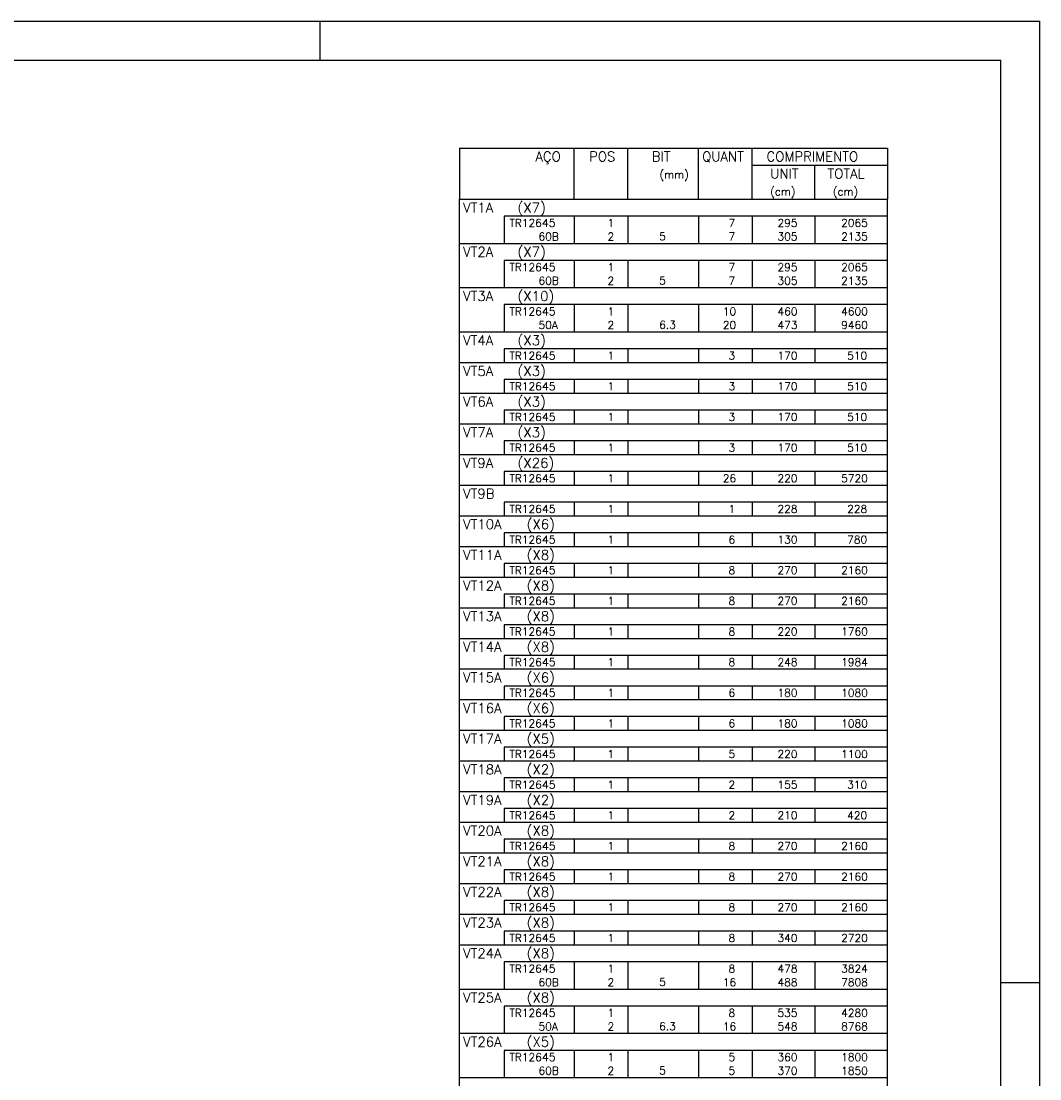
# Model space of a CAD drawing. Extents: x 0 to 119, y 0 to 84.
# Tile 12 of 12: x 93 to 119, y 57 to 84. Entities that reach past the tile are written whole.
import ezdxf

# ---------------------------------------------------------------- set-up
doc = ezdxf.new("R2010")
doc.units = 0
for name, color, linetype in [('1', 1, 'CONTINUOUS'), ('2', 2, 'CONTINUOUS'), ('8', 8, 'CONTINUOUS')]:
    doc.layers.add(name, color=color, linetype=linetype)
doc.styles.get("Standard").update_dxf_attribs({"font": 'ROMANS.SHX'})

msp = doc.modelspace()

# ---------------------------------------------------------------- linework, layer by layer
at = {"layer": '1', "linetype": 'CONTINUOUS'}
for p, q in [((0, 84.099998), (118.900002, 84.099998)), ((100.400002, 83.099998), (100.400002, 84.099998)), ((118.900002, 0), (118.900002, 84.099998)), ((117.900002, 59.400002), (118.900002, 59.400002))]:
    msp.add_line(p, q, dxfattribs=at)
at = {"layer": '2', "linetype": 'CONTINUOUS'}
for p, q in [((103.98391, 80.84023), (103.98391, 79.52773)), ((103.98391, 80.84023), (114.98391, 80.84023)), ((106.93391, 79.52773), (106.93391, 80.84023)), ((108.31391, 79.52773), (108.31391, 80.84023)), ((110.12391, 79.52773), (110.12391, 80.84023)), ((111.50391, 79.52773), (111.50391, 80.84023)), ((114.98391, 80.84023), (114.98391, 79.52773)), ((111.50391, 80.40273), (114.98391, 80.40273)), ((113.11391, 79.52773), (113.11391, 80.40273)), ((103.98391, 79.52773), (114.98391, 79.52773)), ((103.98391, 79.09023), (103.98391, 79.52773)), ((103.98391, 79.52773), (114.98391, 79.52773)), ((114.98391, 79.09023), (114.98391, 79.52773)), ((103.98391, 78.74023), (103.98391, 79.09023)), ((114.98391, 79.09023), (105.13391, 79.09023)), ((105.13391, 79.09023), (105.13391, 78.74023)), ((106.93391, 79.09023), (106.93391, 78.74023)), ((108.31391, 79.09023), (108.31391, 78.74023)), ((110.12391, 79.09023), (110.12391, 78.74023)), ((111.50391, 79.09023), (111.50391, 78.74023)), ((113.11391, 79.09023), (113.11391, 78.74023)), ((114.98391, 78.74023), (114.98391, 79.09023)), ((103.98391, 78.39023), (103.98391, 78.74023)), ((105.13391, 78.74023), (105.13391, 78.39023)), ((106.93391, 78.74023), (106.93391, 78.39023)), ((108.31391, 78.74023), (108.31391, 78.39023)), ((110.12391, 78.74023), (110.12391, 78.39023)), ((111.50391, 78.74023), (111.50391, 78.39023)), ((113.11391, 78.74023), (113.11391, 78.39023)), ((114.98391, 78.39023), (114.98391, 78.74023)), ((103.98391, 77.95273), (103.98391, 78.39023)), ((103.98391, 78.39023), (114.98391, 78.39023)), ((114.98391, 77.95273), (114.98391, 78.39023)), ((103.98391, 77.60273), (103.98391, 77.95273)), ((114.98391, 77.95273), (105.13391, 77.95273)), ((105.13391, 77.95273), (105.13391, 77.60273)), ((106.93391, 77.95273), (106.93391, 77.60273)), ((108.31391, 77.95273), (108.31391, 77.60273)), ((110.12391, 77.95273), (110.12391, 77.60273)), ((111.50391, 77.95273), (111.50391, 77.60273)), ((113.11391, 77.95273), (113.11391, 77.60273)), ((114.98391, 77.60273), (114.98391, 77.95273)), ((103.98391, 77.25273), (103.98391, 77.60273)), ((105.13391, 77.60273), (105.13391, 77.25273)), ((106.93391, 77.60273), (106.93391, 77.25273)), ((108.31391, 77.60273), (108.31391, 77.25273)), ((110.12391, 77.60273), (110.12391, 77.25273)), ((111.50391, 77.60273), (111.50391, 77.25273)), ((113.11391, 77.60273), (113.11391, 77.25273)), ((114.98391, 77.25273), (114.98391, 77.60273)), ((103.98391, 76.81523), (103.98391, 77.25273)), ((103.98391, 77.25273), (114.98391, 77.25273)), ((114.98391, 76.81523), (114.98391, 77.25273)), ((103.98391, 76.46523), (103.98391, 76.81523)), ((114.98391, 76.81523), (105.13391, 76.81523)), ((105.13391, 76.81523), (105.13391, 76.46523)), ((106.93391, 76.81523), (106.93391, 76.46523)), ((108.31391, 76.81523), (108.31391, 76.46523)), ((110.12391, 76.81523), (110.12391, 76.46523)), ((111.50391, 76.81523), (111.50391, 76.46523)), ((113.11391, 76.81523), (113.11391, 76.46523)), ((114.98391, 76.46523), (114.98391, 76.81523)), ((103.98391, 76.115231), (103.98391, 76.46523)), ((105.13391, 76.46523), (105.13391, 76.115231)), ((106.93391, 76.46523), (106.93391, 76.115231)), ((108.31391, 76.46523), (108.31391, 76.115231)), ((110.12391, 76.46523), (110.12391, 76.115231)), ((111.50391, 76.46523), (111.50391, 76.115231)), ((113.11391, 76.46523), (113.11391, 76.115231)), ((114.98391, 76.115231), (114.98391, 76.46523)), ((103.98391, 75.677731), (103.98391, 76.115231)), ((103.98391, 76.115231), (114.98391, 76.115231)), ((114.98391, 75.677731), (114.98391, 76.115231)), ((103.98391, 75.327731), (103.98391, 75.677731)), ((114.98391, 75.677731), (105.13391, 75.677731)), ((105.13391, 75.677731), (105.13391, 75.327731)), ((106.93391, 75.677731), (106.93391, 75.327731)), ((108.31391, 75.677731), (108.31391, 75.327731)), ((110.12391, 75.677731), (110.12391, 75.327731)), ((111.50391, 75.677731), (111.50391, 75.327731)), ((113.11391, 75.677731), (113.11391, 75.327731)), ((114.98391, 75.327731), (114.98391, 75.677731)), ((103.98391, 74.890231), (103.98391, 75.327731)), ((103.98391, 75.327731), (114.98391, 75.327731)), ((114.98391, 74.890231), (114.98391, 75.327731)), ((103.98391, 74.540231), (103.98391, 74.890231)), ((114.98391, 74.890231), (105.13391, 74.890231)), ((105.13391, 74.890231), (105.13391, 74.540231)), ((106.93391, 74.890231), (106.93391, 74.540231)), ((108.31391, 74.890231), (108.31391, 74.540231)), ((110.12391, 74.890231), (110.12391, 74.540231)), ((111.50391, 74.890231), (111.50391, 74.540231)), ((113.11391, 74.890231), (113.11391, 74.540231)), ((114.98391, 74.540231), (114.98391, 74.890231)), ((103.98391, 74.102731), (103.98391, 74.540231)), ((103.98391, 74.540231), (114.98391, 74.540231)), ((114.98391, 74.102731), (114.98391, 74.540231)), ((103.98391, 73.752731), (103.98391, 74.102731)), ((114.98391, 74.102731), (105.13391, 74.102731)), ((105.13391, 74.102731), (105.13391, 73.752731)), ((106.93391, 74.102731), (106.93391, 73.752731)), ((108.31391, 74.102731), (108.31391, 73.752731)), ((110.12391, 74.102731), (110.12391, 73.752731)), ((111.50391, 74.102731), (111.50391, 73.752731)), ((113.11391, 74.102731), (113.11391, 73.752731)), ((114.98391, 73.752731), (114.98391, 74.102731)), ((103.98391, 73.315231), (103.98391, 73.752731)), ((103.98391, 73.752731), (114.98391, 73.752731)), ((114.98391, 73.315231), (114.98391, 73.752731)), ((103.98391, 72.965231), (103.98391, 73.315231)), ((114.98391, 73.315231), (105.13391, 73.315231)), ((105.13391, 73.315231), (105.13391, 72.965231)), ((106.93391, 73.315231), (106.93391, 72.965231)), ((108.31391, 73.315231), (108.31391, 72.965231)), ((110.12391, 73.315231), (110.12391, 72.965231)), ((111.50391, 73.315231), (111.50391, 72.965231)), ((113.11391, 73.315231), (113.11391, 72.965231)), ((114.98391, 72.965231), (114.98391, 73.315231)), ((103.98391, 72.527731), (103.98391, 72.965231)), ((103.98391, 72.965231), (114.98391, 72.965231)), ((114.98391, 72.527731), (114.98391, 72.965231)), ((103.98391, 72.177731), (103.98391, 72.527731)), ((114.98391, 72.527731), (105.13391, 72.527731)), ((105.13391, 72.527731), (105.13391, 72.177731)), ((106.93391, 72.527731), (106.93391, 72.177731)), ((108.31391, 72.527731), (108.31391, 72.177731)), ((110.12391, 72.527731), (110.12391, 72.177731)), ((111.50391, 72.527731), (111.50391, 72.177731)), ((113.11391, 72.527731), (113.11391, 72.177731)), ((114.98391, 72.177731), (114.98391, 72.527731)), ((103.98391, 71.740231), (103.98391, 72.177731)), ((103.98391, 72.177731), (114.98391, 72.177731)), ((114.98391, 71.740231), (114.98391, 72.177731)), ((103.98391, 71.390231), (103.98391, 71.740231)), ((114.98391, 71.740231), (105.13391, 71.740231)), ((105.13391, 71.740231), (105.13391, 71.390231)), ((106.93391, 71.740231), (106.93391, 71.390231)), ((108.31391, 71.740231), (108.31391, 71.390231)), ((110.12391, 71.740231), (110.12391, 71.390231)), ((111.50391, 71.740231), (111.50391, 71.390231)), ((113.11391, 71.740231), (113.11391, 71.390231)), ((114.98391, 71.390231), (114.98391, 71.740231)), ((103.98391, 70.952731), (103.98391, 71.390231)), ((103.98391, 71.390231), (114.98391, 71.390231)), ((114.98391, 70.952731), (114.98391, 71.390231)), ((103.98391, 70.602731), (103.98391, 70.952731)), ((114.98391, 70.952731), (105.13391, 70.952731)), ((105.13391, 70.952731), (105.13391, 70.602731)), ((106.93391, 70.952731), (106.93391, 70.602731)), ((108.31391, 70.952731), (108.31391, 70.602731)), ((110.12391, 70.952731), (110.12391, 70.602731)), ((111.50391, 70.952731), (111.50391, 70.602731)), ((113.11391, 70.952731), (113.11391, 70.602731)), ((114.98391, 70.602731), (114.98391, 70.952731)), ((103.98391, 70.165231), (103.98391, 70.602731)), ((103.98391, 70.602731), (114.98391, 70.602731)), ((114.98391, 70.165231), (114.98391, 70.602731)), ((103.98391, 69.815231), (103.98391, 70.165231)), ((114.98391, 70.165231), (105.13391, 70.165231)), ((105.13391, 70.165231), (105.13391, 69.815231)), ((106.93391, 70.165231), (106.93391, 69.815231)), ((108.31391, 70.165231), (108.31391, 69.815231)), ((110.12391, 70.165231), (110.12391, 69.815231)), ((111.50391, 70.165231), (111.50391, 69.815231)), ((113.11391, 70.165231), (113.11391, 69.815231)), ((114.98391, 69.815231), (114.98391, 70.165231)), ((103.98391, 69.377731), (103.98391, 69.815231)), ((103.98391, 69.815231), (114.98391, 69.815231)), ((114.98391, 69.377731), (114.98391, 69.815231)), ((103.98391, 69.027731), (103.98391, 69.377731)), ((114.98391, 69.377731), (105.13391, 69.377731)), ((105.13391, 69.377731), (105.13391, 69.027731)), ((106.93391, 69.377731), (106.93391, 69.027731)), ((108.31391, 69.377731), (108.31391, 69.027731)), ((110.12391, 69.377731), (110.12391, 69.027731)), ((111.50391, 69.377731), (111.50391, 69.027731)), ((113.11391, 69.377731), (113.11391, 69.027731)), ((114.98391, 69.027731), (114.98391, 69.377731)), ((103.98391, 68.590231), (103.98391, 69.027731)), ((103.98391, 69.027731), (114.98391, 69.027731)), ((114.98391, 68.590231), (114.98391, 69.027731)), ((103.98391, 68.240232), (103.98391, 68.590231)), ((114.98391, 68.590231), (105.13391, 68.590231)), ((105.13391, 68.590231), (105.13391, 68.240232)), ((106.93391, 68.590231), (106.93391, 68.240232)), ((108.31391, 68.590231), (108.31391, 68.240232)), ((110.12391, 68.590231), (110.12391, 68.240232)), ((111.50391, 68.590231), (111.50391, 68.240232)), ((113.11391, 68.590231), (113.11391, 68.240232)), ((114.98391, 68.240232), (114.98391, 68.590231)), ((103.98391, 67.802732), (103.98391, 68.240232)), ((103.98391, 68.240232), (114.98391, 68.240232)), ((114.98391, 67.802732), (114.98391, 68.240232)), ((103.98391, 67.452732), (103.98391, 67.802732)), ((114.98391, 67.802732), (105.13391, 67.802732)), ((105.13391, 67.802732), (105.13391, 67.452732)), ((106.93391, 67.802732), (106.93391, 67.452732)), ((108.31391, 67.802732), (108.31391, 67.452732)), ((110.12391, 67.802732), (110.12391, 67.452732)), ((111.50391, 67.802732), (111.50391, 67.452732)), ((113.11391, 67.802732), (113.11391, 67.452732)), ((114.98391, 67.452732), (114.98391, 67.802732)), ((103.98391, 67.015232), (103.98391, 67.452732)), ((103.98391, 67.452732), (114.98391, 67.452732)), ((114.98391, 67.015232), (114.98391, 67.452732)), ((103.98391, 66.665232), (103.98391, 67.015232)), ((114.98391, 67.015232), (105.13391, 67.015232)), ((105.13391, 67.015232), (105.13391, 66.665232)), ((106.93391, 67.015232), (106.93391, 66.665232)), ((108.31391, 67.015232), (108.31391, 66.665232)), ((110.12391, 67.015232), (110.12391, 66.665232)), ((111.50391, 67.015232), (111.50391, 66.665232)), ((113.11391, 67.015232), (113.11391, 66.665232)), ((114.98391, 66.665232), (114.98391, 67.015232)), ((103.98391, 66.227732), (103.98391, 66.665232)), ((103.98391, 66.665232), (114.98391, 66.665232)), ((114.98391, 66.227732), (114.98391, 66.665232)), ((103.98391, 65.877732), (103.98391, 66.227732)), ((114.98391, 66.227732), (105.13391, 66.227732)), ((105.13391, 66.227732), (105.13391, 65.877732)), ((106.93391, 66.227732), (106.93391, 65.877732)), ((108.31391, 66.227732), (108.31391, 65.877732)), ((110.12391, 66.227732), (110.12391, 65.877732)), ((111.50391, 66.227732), (111.50391, 65.877732)), ((113.11391, 66.227732), (113.11391, 65.877732)), ((114.98391, 65.877732), (114.98391, 66.227732)), ((103.98391, 65.440232), (103.98391, 65.877732)), ((103.98391, 65.877732), (114.98391, 65.877732)), ((114.98391, 65.440232), (114.98391, 65.877732)), ((103.98391, 65.090232), (103.98391, 65.440232)), ((114.98391, 65.440232), (105.13391, 65.440232)), ((105.13391, 65.440232), (105.13391, 65.090232)), ((106.93391, 65.440232), (106.93391, 65.090232)), ((108.31391, 65.440232), (108.31391, 65.090232)), ((110.12391, 65.440232), (110.12391, 65.090232)), ((111.50391, 65.440232), (111.50391, 65.090232)), ((113.11391, 65.440232), (113.11391, 65.090232)), ((114.98391, 65.090232), (114.98391, 65.440232)), ((103.98391, 64.652732), (103.98391, 65.090232)), ((103.98391, 65.090232), (114.98391, 65.090232)), ((114.98391, 64.652732), (114.98391, 65.090232)), ((103.98391, 64.302732), (103.98391, 64.652732)), ((114.98391, 64.652732), (105.13391, 64.652732)), ((105.13391, 64.652732), (105.13391, 64.302732)), ((106.93391, 64.652732), (106.93391, 64.302732)), ((108.31391, 64.652732), (108.31391, 64.302732)), ((110.12391, 64.652732), (110.12391, 64.302732)), ((111.50391, 64.652732), (111.50391, 64.302732)), ((113.11391, 64.652732), (113.11391, 64.302732)), ((114.98391, 64.302732), (114.98391, 64.652732)), ((103.98391, 63.865232), (103.98391, 64.302732)), ((103.98391, 64.302732), (114.98391, 64.302732)), ((114.98391, 63.865232), (114.98391, 64.302732)), ((103.98391, 63.515232), (103.98391, 63.865232)), ((114.98391, 63.865232), (105.13391, 63.865232)), ((105.13391, 63.865232), (105.13391, 63.515232)), ((106.93391, 63.865232), (106.93391, 63.515232)), ((108.31391, 63.865232), (108.31391, 63.515232)), ((110.12391, 63.865232), (110.12391, 63.515232)), ((111.50391, 63.865232), (111.50391, 63.515232)), ((113.11391, 63.865232), (113.11391, 63.515232)), ((114.98391, 63.515232), (114.98391, 63.865232)), ((103.98391, 63.077732), (103.98391, 63.515232)), ((103.98391, 63.515232), (114.98391, 63.515232)), ((114.98391, 63.077732), (114.98391, 63.515232)), ((103.98391, 62.727732), (103.98391, 63.077732)), ((114.98391, 63.077732), (105.13391, 63.077732)), ((105.13391, 63.077732), (105.13391, 62.727732)), ((106.93391, 63.077732), (106.93391, 62.727732)), ((108.31391, 63.077732), (108.31391, 62.727732)), ((110.12391, 63.077732), (110.12391, 62.727732)), ((111.50391, 63.077732), (111.50391, 62.727732)), ((113.11391, 63.077732), (113.11391, 62.727732)), ((114.98391, 62.727732), (114.98391, 63.077732)), ((103.98391, 62.290232), (103.98391, 62.727732)), ((103.98391, 62.727732), (114.98391, 62.727732)), ((114.98391, 62.290232), (114.98391, 62.727732)), ((103.98391, 61.940232), (103.98391, 62.290232)), ((114.98391, 62.290232), (105.13391, 62.290232)), ((105.13391, 62.290232), (105.13391, 61.940232)), ((106.93391, 62.290232), (106.93391, 61.940232)), ((108.31391, 62.290232), (108.31391, 61.940232)), ((110.12391, 62.290232), (110.12391, 61.940232)), ((111.50391, 62.290232), (111.50391, 61.940232)), ((113.11391, 62.290232), (113.11391, 61.940232)), ((114.98391, 61.940232), (114.98391, 62.290232)), ((103.98391, 61.502732), (103.98391, 61.940232)), ((103.98391, 61.940232), (114.98391, 61.940232)), ((114.98391, 61.502732), (114.98391, 61.940232)), ((103.98391, 61.152732), (103.98391, 61.502732)), ((114.98391, 61.502732), (105.13391, 61.502732)), ((105.13391, 61.502732), (105.13391, 61.152732)), ((106.93391, 61.502732), (106.93391, 61.152732)), ((108.31391, 61.502732), (108.31391, 61.152732)), ((110.12391, 61.502732), (110.12391, 61.152732)), ((111.50391, 61.502732), (111.50391, 61.152732)), ((113.11391, 61.502732), (113.11391, 61.152732)), ((114.98391, 61.152732), (114.98391, 61.502732)), ((103.98391, 60.715232), (103.98391, 61.152732)), ((103.98391, 61.152732), (114.98391, 61.152732)), ((114.98391, 60.715232), (114.98391, 61.152732)), ((103.98391, 60.365232), (103.98391, 60.715232)), ((114.98391, 60.715232), (105.13391, 60.715232)), ((105.13391, 60.715232), (105.13391, 60.365232)), ((106.93391, 60.715232), (106.93391, 60.365232)), ((108.31391, 60.715232), (108.31391, 60.365232)), ((110.12391, 60.715232), (110.12391, 60.365232)), ((111.50391, 60.715232), (111.50391, 60.365232)), ((113.11391, 60.715232), (113.11391, 60.365232)), ((114.98391, 60.365232), (114.98391, 60.715232)), ((103.98391, 59.927732), (103.98391, 60.365232)), ((103.98391, 60.365232), (114.98391, 60.365232)), ((114.98391, 59.927732), (114.98391, 60.365232)), ((103.98391, 59.577733), (103.98391, 59.927732)), ((114.98391, 59.927732), (105.13391, 59.927732)), ((105.13391, 59.927732), (105.13391, 59.577733)), ((106.93391, 59.927732), (106.93391, 59.577733)), ((108.31391, 59.927732), (108.31391, 59.577733)), ((110.12391, 59.927732), (110.12391, 59.577733)), ((111.50391, 59.927732), (111.50391, 59.577733)), ((113.11391, 59.927732), (113.11391, 59.577733)), ((114.98391, 59.577733), (114.98391, 59.927732)), ((103.98391, 59.227733), (103.98391, 59.577733)), ((105.13391, 59.577733), (105.13391, 59.227733)), ((106.93391, 59.577733), (106.93391, 59.227733)), ((108.31391, 59.577733), (108.31391, 59.227733)), ((110.12391, 59.577733), (110.12391, 59.227733)), ((111.50391, 59.577733), (111.50391, 59.227733)), ((113.11391, 59.577733), (113.11391, 59.227733)), ((114.98391, 59.227733), (114.98391, 59.577733)), ((103.98391, 58.790233), (103.98391, 59.227733)), ((103.98391, 59.227733), (114.98391, 59.227733)), ((114.98391, 58.790233), (114.98391, 59.227733)), ((103.98391, 58.440233), (103.98391, 58.790233)), ((114.98391, 58.790233), (105.13391, 58.790233)), ((105.13391, 58.790233), (105.13391, 58.440233)), ((106.93391, 58.790233), (106.93391, 58.440233)), ((108.31391, 58.790233), (108.31391, 58.440233)), ((110.12391, 58.790233), (110.12391, 58.440233)), ((111.50391, 58.790233), (111.50391, 58.440233)), ((113.11391, 58.790233), (113.11391, 58.440233)), ((114.98391, 58.440233), (114.98391, 58.790233)), ((103.98391, 58.090233), (103.98391, 58.440233)), ((105.13391, 58.440233), (105.13391, 58.090233)), ((106.93391, 58.440233), (106.93391, 58.090233)), ((108.31391, 58.440233), (108.31391, 58.090233)), ((110.12391, 58.440233), (110.12391, 58.090233)), ((111.50391, 58.440233), (111.50391, 58.090233)), ((113.11391, 58.440233), (113.11391, 58.090233)), ((114.98391, 58.090233), (114.98391, 58.440233)), ((103.98391, 57.652733), (103.98391, 58.090233)), ((103.98391, 58.090233), (114.98391, 58.090233)), ((114.98391, 57.652733), (114.98391, 58.090233)), ((103.98391, 57.302733), (103.98391, 57.652733)), ((114.98391, 57.652733), (105.13391, 57.652733)), ((105.13391, 57.652733), (105.13391, 57.302733)), ((106.93391, 57.652733), (106.93391, 57.302733)), ((108.31391, 57.652733), (108.31391, 57.302733)), ((110.12391, 57.652733), (110.12391, 57.302733)), ((111.50391, 57.652733), (111.50391, 57.302733)), ((113.11391, 57.652733), (113.11391, 57.302733)), ((114.98391, 57.302733), (114.98391, 57.652733)), ((103.98391, 56.952733), (103.98391, 57.302733)), ((105.13391, 57.302733), (105.13391, 56.952733)), ((106.93391, 57.302733), (106.93391, 56.952733)), ((108.31391, 57.302733), (108.31391, 56.952733)), ((110.12391, 57.302733), (110.12391, 56.952733)), ((111.50391, 57.302733), (111.50391, 56.952733)), ((113.11391, 57.302733), (113.11391, 56.952733)), ((114.98391, 56.952733), (114.98391, 57.302733)), ((103.98391, 56.515233), (103.98391, 56.952733)), ((103.98391, 56.952733), (114.98391, 56.952733)), ((114.98391, 56.515233), (114.98391, 56.952733))]:
    msp.add_line(p, q, dxfattribs=at)
at = {"layer": '8', "linetype": 'CONTINUOUS'}
for p in [(2.5, 83.099998), (117.900002, 1)]:
    msp.add_line(p, (117.900002, 83.099998), dxfattribs=at)

# ---------------------------------------------------------------- texts
at = {"layer": '2', "linetype": 'CONTINUOUS'}
for s, height, p in [('AÇO', 0.25, (105.93349, 80.49648)), ('POS', 0.25, (107.31391, 80.49648)), ('BIT', 0.25, (108.92391, 80.49648)), ('QUANT', 0.25, (110.220399, 80.49648)), ('COMPRIMENTO', 0.25, (111.873379, 80.49648)), ('(mm)', 0.2, (109.12391, 80.05898)), ('UNIT', 0.25, (111.970764, 80.05898)), ('TOTAL', 0.25, (113.443217, 80.05898)), ('(cm)', 0.2, (111.970764, 79.62148)), ('(cm)', 0.2, (113.580764, 79.62148)), ('VT1A   (X7)', 0.25, (104.079708, 79.18398)), ('TR12645', 0.2, (105.273571, 78.81523)), ('  1', 0.2, (107.51391, 78.81523)), ('    7', 0.2, (110.30391, 78.81523)), ('   295', 0.2, (111.71391, 78.81523)), ('   2065', 0.2, (113.347532, 78.81523)), ('     60B', 0.2, (105.273571, 78.46523)), ('  2', 0.2, (107.51391, 78.46523)), ('    5  ', 0.2, (108.520453, 78.471274)), ('    7', 0.2, (110.30391, 78.46523)), ('   305', 0.2, (111.71391, 78.46523)), ('   2135', 0.2, (113.347532, 78.46523)), ('VT2A   (X7)', 0.25, (104.079708, 78.04648)), ('TR12645', 0.2, (105.273571, 77.67773)), ('  1', 0.2, (107.51391, 77.67773)), ('    7', 0.2, (110.30391, 77.67773)), ('   295', 0.2, (111.71391, 77.67773)), ('   2065', 0.2, (113.347532, 77.67773)), ('     60B', 0.2, (105.273571, 77.32773)), ('  2', 0.2, (107.51391, 77.32773)), ('    5  ', 0.2, (108.520453, 77.333774)), ('    7', 0.2, (110.30391, 77.32773)), ('   305', 0.2, (111.71391, 77.32773)), ('   2135', 0.2, (113.347532, 77.32773)), ('VT3A   (X10)', 0.25, (104.079708, 76.90898)), ('TR12645', 0.2, (105.273571, 76.54023)), ('  1', 0.2, (107.51391, 76.54023)), ('   10', 0.2, (110.30391, 76.54023)), ('   460', 0.2, (111.71391, 76.54023)), ('   4600', 0.2, (113.347532, 76.54023)), ('     50A', 0.2, (105.273571, 76.19023)), ('  2', 0.2, (107.51391, 76.19023)), ('    6.3', 0.2, (108.520453, 76.196274)), ('   20', 0.2, (110.30391, 76.19023)), ('   473', 0.2, (111.71391, 76.19023)), ('   9460', 0.2, (113.347532, 76.19023)), ('VT4A   (X3)', 0.25, (104.079708, 75.771481)), ('TR12645', 0.2, (105.273571, 75.40273)), ('  1', 0.2, (107.51391, 75.40273)), ('    3', 0.2, (110.30391, 75.40273)), ('   170', 0.2, (111.71391, 75.40273)), ('    510', 0.2, (113.347532, 75.40273)), ('VT5A   (X3)', 0.25, (104.079708, 74.983981)), ('TR12645', 0.2, (105.273571, 74.615231)), ('  1', 0.2, (107.51391, 74.615231)), ('    3', 0.2, (110.30391, 74.615231)), ('   170', 0.2, (111.71391, 74.615231)), ('    510', 0.2, (113.347532, 74.615231)), ('VT6A   (X3)', 0.25, (104.079708, 74.196481)), ('TR12645', 0.2, (105.273571, 73.827731)), ('  1', 0.2, (107.51391, 73.827731)), ('    3', 0.2, (110.30391, 73.827731)), ('   170', 0.2, (111.71391, 73.827731)), ('    510', 0.2, (113.347532, 73.827731)), ('VT7A   (X3)', 0.25, (104.079708, 73.408981)), ('TR12645', 0.2, (105.273571, 73.040231)), ('  1', 0.2, (107.51391, 73.040231)), ('    3', 0.2, (110.30391, 73.040231)), ('   170', 0.2, (111.71391, 73.040231)), ('    510', 0.2, (113.347532, 73.040231)), ('VT9A   (X26)', 0.25, (104.079708, 72.621481)), ('TR12645', 0.2, (105.273571, 72.252731)), ('  1', 0.2, (107.51391, 72.252731)), ('   26', 0.2, (110.30391, 72.252731)), ('   220', 0.2, (111.71391, 72.252731)), ('   5720', 0.2, (113.347532, 72.252731)), ('VT9B', 0.25, (104.079708, 71.833981)), ('TR12645', 0.2, (105.273571, 71.465231)), ('  1', 0.2, (107.51391, 71.465231)), ('    1', 0.2, (110.30391, 71.465231)), ('   228', 0.2, (111.71391, 71.465231)), ('    228', 0.2, (113.347532, 71.465231)), ('VT10A   (X6)', 0.25, (104.079708, 71.046481)), ('TR12645', 0.2, (105.273571, 70.677731)), ('  1', 0.2, (107.51391, 70.677731)), ('    6', 0.2, (110.30391, 70.677731)), ('   130', 0.2, (111.71391, 70.677731)), ('    780', 0.2, (113.347532, 70.677731)), ('VT11A   (X8)', 0.25, (104.079708, 70.258981)), ('TR12645', 0.2, (105.273571, 69.890231)), ('  1', 0.2, (107.51391, 69.890231)), ('    8', 0.2, (110.30391, 69.890231)), ('   270', 0.2, (111.71391, 69.890231)), ('   2160', 0.2, (113.347532, 69.890231)), ('VT12A   (X8)', 0.25, (104.079708, 69.471481)), ('TR12645', 0.2, (105.273571, 69.102731)), ('  1', 0.2, (107.51391, 69.102731)), ('    8', 0.2, (110.30391, 69.102731)), ('   270', 0.2, (111.71391, 69.102731)), ('   2160', 0.2, (113.347532, 69.102731)), ('VT13A   (X8)', 0.25, (104.079708, 68.683981)), ('TR12645', 0.2, (105.273571, 68.315231)), ('  1', 0.2, (107.51391, 68.315231)), ('    8', 0.2, (110.30391, 68.315231)), ('   220', 0.2, (111.71391, 68.315231)), ('   1760', 0.2, (113.347532, 68.315231)), ('VT14A   (X8)', 0.25, (104.079708, 67.896482)), ('TR12645', 0.2, (105.273571, 67.527731)), ('  1', 0.2, (107.51391, 67.527731)), ('    8', 0.2, (110.30391, 67.527731)), ('   248', 0.2, (111.71391, 67.527731)), ('   1984', 0.2, (113.347532, 67.527731)), ('VT15A   (X6)', 0.25, (104.079708, 67.108982)), ('TR12645', 0.2, (105.273571, 66.740232)), ('  1', 0.2, (107.51391, 66.740232)), ('    6', 0.2, (110.30391, 66.740232)), ('   180', 0.2, (111.71391, 66.740232)), ('   1080', 0.2, (113.347532, 66.740232)), ('VT16A   (X6)', 0.25, (104.079708, 66.321482)), ('TR12645', 0.2, (105.273571, 65.952732)), ('  1', 0.2, (107.51391, 65.952732)), ('    6', 0.2, (110.30391, 65.952732)), ('   180', 0.2, (111.71391, 65.952732)), ('   1080', 0.2, (113.347532, 65.952732)), ('VT17A   (X5)', 0.25, (104.079708, 65.533982)), ('TR12645', 0.2, (105.273571, 65.165232)), ('  1', 0.2, (107.51391, 65.165232)), ('    5', 0.2, (110.30391, 65.165232)), ('   220', 0.2, (111.71391, 65.165232)), ('   1100', 0.2, (113.347532, 65.165232)), ('VT18A   (X2)', 0.25, (104.079708, 64.746482)), ('TR12645', 0.2, (105.273571, 64.377732)), ('  1', 0.2, (107.51391, 64.377732)), ('    2', 0.2, (110.30391, 64.377732)), ('   155', 0.2, (111.71391, 64.377732)), ('    310', 0.2, (113.347532, 64.377732)), ('VT19A   (X2)', 0.25, (104.079708, 63.958982)), ('TR12645', 0.2, (105.273571, 63.590232)), ('  1', 0.2, (107.51391, 63.590232)), ('    2', 0.2, (110.30391, 63.590232)), ('   210', 0.2, (111.71391, 63.590232)), ('    420', 0.2, (113.347532, 63.590232)), ('VT20A   (X8)', 0.25, (104.079708, 63.171482)), ('TR12645', 0.2, (105.273571, 62.802732)), ('  1', 0.2, (107.51391, 62.802732)), ('    8', 0.2, (110.30391, 62.802732)), ('   270', 0.2, (111.71391, 62.802732)), ('   2160', 0.2, (113.347532, 62.802732)), ('VT21A   (X8)', 0.25, (104.079708, 62.383982)), ('TR12645', 0.2, (105.273571, 62.015232)), ('  1', 0.2, (107.51391, 62.015232)), ('    8', 0.2, (110.30391, 62.015232)), ('   270', 0.2, (111.71391, 62.015232)), ('   2160', 0.2, (113.347532, 62.015232)), ('VT22A   (X8)', 0.25, (104.079708, 61.596482)), ('TR12645', 0.2, (105.273571, 61.227732)), ('  1', 0.2, (107.51391, 61.227732)), ('    8', 0.2, (110.30391, 61.227732)), ('   270', 0.2, (111.71391, 61.227732)), ('   2160', 0.2, (113.347532, 61.227732)), ('VT23A   (X8)', 0.25, (104.079708, 60.808982)), ('TR12645', 0.2, (105.273571, 60.440232)), ('  1', 0.2, (107.51391, 60.440232)), ('    8', 0.2, (110.30391, 60.440232)), ('   340', 0.2, (111.71391, 60.440232)), ('   2720', 0.2, (113.347532, 60.440232)), ('VT24A   (X8)', 0.25, (104.079708, 60.021482)), ('TR12645', 0.2, (105.273571, 59.652732)), ('  1', 0.2, (107.51391, 59.652732)), ('    8', 0.2, (110.30391, 59.652732)), ('   478', 0.2, (111.71391, 59.652732)), ('   3824', 0.2, (113.347532, 59.652732)), ('     60B', 0.2, (105.273571, 59.302732)), ('  2', 0.2, (107.51391, 59.302732)), ('    5  ', 0.2, (108.520453, 59.308776)), ('   16', 0.2, (110.30391, 59.302732)), ('   488', 0.2, (111.71391, 59.302732)), ('   7808', 0.2, (113.347532, 59.302732)), ('VT25A   (X8)', 0.25, (104.079708, 58.883983)), ('TR12645', 0.2, (105.273571, 58.515233)), ('  1', 0.2, (107.51391, 58.515233)), ('    8', 0.2, (110.30391, 58.515233)), ('   535', 0.2, (111.71391, 58.515233)), ('   4280', 0.2, (113.347532, 58.515233)), ('     50A', 0.2, (105.273571, 58.165233)), ('  2', 0.2, (107.51391, 58.165233)), ('    6.3', 0.2, (108.520453, 58.171277)), ('   16', 0.2, (110.30391, 58.165233)), ('   548', 0.2, (111.71391, 58.165233)), ('   8768', 0.2, (113.347532, 58.165233)), ('VT26A   (X5)', 0.25, (104.079708, 57.746483)), ('TR12645', 0.2, (105.273571, 57.377733)), ('  1', 0.2, (107.51391, 57.377733)), ('    5', 0.2, (110.30391, 57.377733)), ('   360', 0.2, (111.71391, 57.377733)), ('   1800', 0.2, (113.347532, 57.377733)), ('     60B', 0.2, (105.273571, 57.027733)), ('  2', 0.2, (107.51391, 57.027733)), ('    5  ', 0.2, (108.520453, 57.033777)), ('    5', 0.2, (110.30391, 57.027733)), ('   370', 0.2, (111.71391, 57.027733)), ('   1850', 0.2, (113.347532, 57.027733))]:
    msp.add_text(s, height=height, dxfattribs=at).set_placement(p)

doc.saveas('drawing.dxf')
